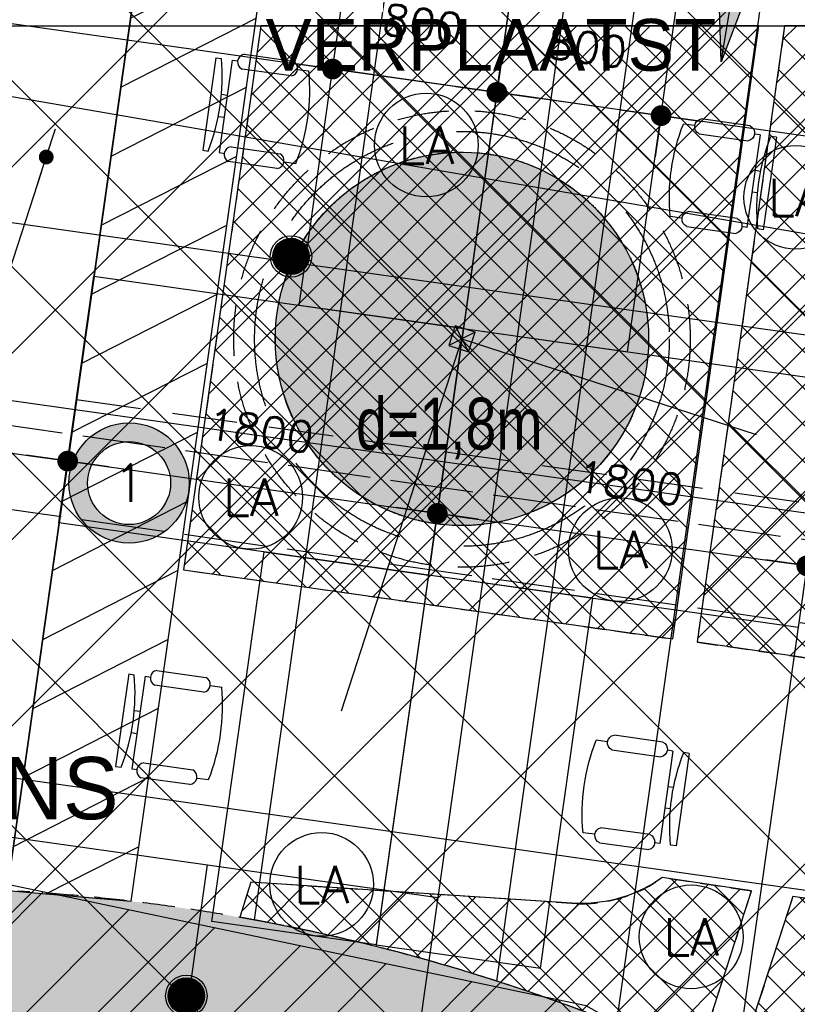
# Model space of a CAD drawing. Header units: millimetres. Extents: x -4107 to 114693, y -37499 to 54671.
# Tile 118 of 156: x 60447 to 64197, y 19553 to 24300. Entities that reach past the tile are written whole.
import ezdxf
from ezdxf.enums import TextEntityAlignment as Align

# ---------------------------------------------------------------- set-up
doc = ezdxf.new("R2010")
doc.units = ezdxf.units.MM
doc.header["$LTSCALE"] = 50
for name, pattern in [('09145_BK6_1_06$0$B0401', [18.75, 12.5, -6.25]), ('B0401', [7.5, 5, -2.5]), ('B0701', [3.75, 2.5, -1.25]), ('B0702', [4.6875, 3.125, -1.5625]), ('XREF_06_Vloergoot installaties$0$E_GOOT5', [10, 8, -2]), ('XREF_06_werkset$0$B0702', [4.6875, 3.125, -1.5625])]:
    doc.linetypes.add(name, pattern=pattern)
for name, color, linetype in [('ABT_ALTERNATIEF FOK_DAKLICHTEN', 4, 'Continuous'), ('ABT_studie daklichten', 1, 'Continuous'), ('ABT_VOORSTEL daklichten', 1, 'Continuous'), ('AL79----_INRGEBOUW', 5, 'Continuous'), ('AM$1A---_ALGEMEEN', 2, 'Continuous'), ('AV37----_DAKOPENING', 1, 'Continuous'), ('FOK_ BRANDSLANGHASPELS', 2, 'Continuous'), ('FOK_05---_TEKST_25', 2, 'Continuous'), ('FOK_08---_MAATVOERING', 2, 'Continuous'), ('FOK_22_BINNENWANDEN', 2, 'Continuous'), ('FOK_82_LOS MEUBILAIR', 1, 'Continuous'), ('XREF_06_PLAFOND$0$AA00VV4-_SOLID252', 254, 'Continuous'), ('XREF_06_PLAFOND$0$AA35RJ8-_HWOLCEMENT', 242, 'Continuous'), ('XREF_06_PLAFOND$0$AA45----_PLAFONDAFW', 1, 'Continuous'), ('XREF_06_PLAFOND$0$AI45----_PLAFONDAFW', 2, 'Continuous'), ('XREF_06_Sprinkler installatie$0$WL$1----', 3, 'Continuous'), ('XREF_06_Sprinkler installatie$0$WL524---', 4, 'Continuous'), ('XREF_06_Sprinkler installatie$0$WL570---_TOEVOER', 3, 'Continuous'), ('XREF_06_Sprinkler installatie$0$WL6516--', 4, 'Continuous'), ('XREF_06_verlichting$0$EL6311--', 3, 'Continuous'), ('XREF_06_Vloergoot installaties$0$EL6131--_VG', 3, 'Continuous'), ('XREF_06_Vloergoot installaties$0$EL6222--', 3, 'Continuous'), ('XREF_06_werkset$0$AI35----_PLAFONDS', 242, 'Continuous')]:
    doc.layers.add(name, color=color, linetype=linetype)
doc.layers.add('AL$8A---_ABT-HULP', color=241, linetype='Continuous', plot=False)
doc.styles.add('02_100', font='B-GBP.SHX', dxfattribs={"width": 0.8, "height": 250})
doc.styles.add('09145_BK6_1_06$0$02_100', font='ABTPR.SHX', dxfattribs={"width": 0.8, "height": 250})
doc.styles.add('FOK-DIM', font='romans.shx')
doc.styles.add('XREF_06_Sprinkler installatie$0$Standard', font='txt')
doc.styles.add('XREF_06_verlichting$0$BURO-018', font='simplex.shx', dxfattribs={"height": 180})
doc.styles.add('XREF_06_Vloergoot installaties$0$BURO-018', font='simplex.shx', dxfattribs={"height": 180})
doc.dimstyles.new('02_100', dxfattribs={"dimscale": 71.428571, "dimtxt": 2.5, "dimasz": 1, "dimexe": 2, "dimexo": 0, "dimgap": 1, "dimtad": 1, "dimdec": 0, "dimdsep": 46, "dimtxsty": '02_100', "dimblk": 'abt-dot-m', "dimcen": 1, "dimdle": 1, "dimclre": 256, "dimclrt": 7, "dimadec": 3, "dimazin": 0, "dimtfac": 1, "dimtdec": 4, "dimtix": 1, "dimtmove": 2, "dimatfit": 3, "dimldrblk": 'DOT', "dimfxl": 1, "dimtolj": 1, "dimtzin": 0, "dimarcsym": 0})
doc.dimstyles.new('FOK-100', dxfattribs={"dimscale": 100, "dimtxt": 1.5, "dimasz": 1, "dimexe": 2, "dimexo": 0, "dimgap": 2, "dimtad": 1, "dimdec": 0, "dimzin": 11, "dimdsep": 46, "dimtxsty": 'FOK-DIM', "dimblk1": 'DOT', "dimblk2": 'DOT', "dimsah": 1, "dimcen": 2.5, "dimclrd": 256, "dimclre": 256, "dimclrt": 256, "dimadec": 0, "dimazin": 0, "dimtfac": 1, "dimtdec": 0, "dimtix": 1, "dimtmove": 2, "dimatfit": 3, "dimldrblk": 'DOT', "dimfxl": 2, "dimtolj": 1, "dimtzin": 0, "dimarcsym": 0})
pattern_1 = [(45, (-86127.27, -22813.49), (-88.38835, 88.38835), []), (135, (-86127.27, -22813.49), (-88.38835, -88.38835), [])]

# ---------------------------------------------------------------- blocks, each defined once
blk = doc.blocks.new('XREF_06_Sprinkler installatie$0$SP-KOP02')
at = {"color": 0, "linetype": 'Continuous'}
for p, q in [((-0.875, -0.023), (0.023, 0.875)), ((-0.847, -0.219), (0.219, 0.847)), ((-0.843, 0.233), (-0.233, 0.843)), ((-0.786, -0.383), (0.383, 0.786)), ((-0.702, -0.523), (0.523, 0.702)), ((-0.595, -0.641), (0.641, 0.595)), ((-0.469, -0.739), (0.739, 0.469)), ((-0.32, -0.815), (0.815, 0.32)), ((-0.144, -0.863), (0.863, 0.144)), ((0.072, -0.872), (0.872, -0.072)), ((0.381, -0.788), (0.788, -0.381))]:
    blk.add_line(p, q, dxfattribs=at)
at = {"color": 0, "linetype": 'Continuous', "const_width": 0.875}
blk.add_lwpolyline([(-0.438, 0, 1), (0.438, 0, 1)], format="xyb", close=True, dxfattribs=at)
at = {"color": 0, "linetype": 'Continuous'}
for radius in [1, 0.875]:
    blk.add_circle((0, 0), radius, dxfattribs=at)
at = {"color": 0, "linetype": 'Continuous', "style": 'XREF_06_Sprinkler installatie$0$Standard', "flags": 1}
for tag, p in [('SP_MATCODE', (2, 2)), ('SP_TEMP', (2, -3)), ('SP_DOORL', (2, -5)), ('SP_KFACT', (2, -7)), ('SP_SPRHK', (2, -9)), ('SP_KLEP', (2, -11))]:
    blk.add_attdef(tag, p, '', height=1, dxfattribs=at)
blk = doc.blocks.new('XREF_06_Sprinkler installatie$0$LU-PIJL7')
at = {"color": 0, "linetype": 'Continuous'}
for p, q in [((-5, -1), (-5, 1)), ((-5, 1), (0, 0)), ((0, 0), (-15, 0)), ((0, 0), (-5, -1))]:
    blk.add_line(p, q, dxfattribs=at)
blk.add_solid([(-5, 1), (-5, -1), (0, 0)], dxfattribs=at)
blk = doc.blocks.new('XREF_06_Sprinkler installatie')
at = {"layer": 'XREF_06_Sprinkler installatie$0$WL$1----'}
h = blk.add_hatch(dxfattribs=at)
h.set_pattern_fill('JIS_WOOD', color=256, scale=500, style=0)
h.set_pattern_definition([(45, (0, -36464.7), (-250, 250), [])])
h.paths.add_polyline_path([(30743.8, 36094.7), (95370.7, 36094.7), (86389.5, -27327.7), (59723.1, -18673.6), (68740.5, 7763.6), (69241.7, 10785.2), (68849, 13405.9), (67638.6, 16023.5), (65645.6, 18159.9), (63178.4, 19545.4), (60388.2, 20131.5), (28895, 21976)], flags=16)
h.paths.add_polyline_path([(29853.9, 37108.7), (96538.4, 37108.7), (87224.3, -28664.7), (58653.6, -19392.5), (68002.1, 8015.3), (68349.5, 9912.5), (68461.1, 10706.3), (68321.4, 11469.3), (68229.8, 12765.7), (68109.2, 13218.5), (67906.9, 13527.4), (67399.1, 14920.6), (67172.5, 15065.3), (66709.9, 15980.2), (66021.2, 16693), (65104.6, 17592.2), (63974.8, 18325.8), (62832.6, 18841.7), (59822.5, 19383.9), (28023.7, 21252.6)])
blk.add_lwpolyline([(30743.8, 36094.7), (95370.7, 36094.7), (86389.5, -27327.7), (59723.1, -18673.6), (68740.5, 7763.6), (69241.7, 10785.2), (68849, 13405.9), (67638.6, 16023.5), (65645.6, 18159.9), (63178.4, 19545.4), (60388.2, 20131.5), (28895, 21976)], close=True, dxfattribs=at)
at = {"layer": 'XREF_06_Sprinkler installatie$0$WL524---'}
for p, q in [((63885.4, 30114.1), (62462.8, 20068.2)), ((58785.4, 23552), (70645.1, 21872.6)), ((58346.5, 20651.1), (61352.7, 20225.4)), ((61262.2, 19586), (61352.7, 20225.4)), ((61352.7, 20225.4), (62462.8, 20068.2)), ((62462.8, 20068.2), (62371.1, 19420.3))]:
    blk.add_line(p, q, dxfattribs=at)
at = {"layer": 'XREF_06_Sprinkler installatie$0$WL570---_TOEVOER', "xscale": 99.9999999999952, "yscale": 100, "zscale": 100, "rotation": 260.4989829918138}
blk.add_blockref('XREF_06_Sprinkler installatie$0$LU-PIJL7', (63829.1, 24096), dxfattribs=at)
at = {"layer": 'XREF_06_Sprinkler installatie$0$WL6516--', "xscale": 99.9999999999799, "yscale": 100, "zscale": 100, "rotation": 7.589429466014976}
for p in [(61755.1, 23158.7), (61250.3, 19594.2)]:
    blk.add_blockref('XREF_06_Sprinkler installatie$0$SP-KOP02', p, dxfattribs=at)
blk = doc.blocks.new('XREF_06_Vloergoot installaties$0$E00415')
at = {"linetype": 'Continuous'}
h = blk.add_hatch(color=0, dxfattribs=at)
edge = h.paths.add_edge_path()
edge.add_arc((0, 0), 2.9, 0, 360)
edge = h.paths.add_edge_path(flags=16)
edge.add_arc((0, 0), 2, 0, 360)
at = {"color": 0, "linetype": 'Continuous'}
for radius in [2.9, 2]:
    blk.add_circle((0, 0), radius, dxfattribs=at)
at = {"color": 0, "linetype": 'Continuous', "style": 'XREF_06_Vloergoot installaties$0$BURO-018'}
for tag, p in [('E_GKAST', (0, 8)), ('E_GROEP', (0, 5)), ('E_SGROEP', (4.5, 5))]:
    blk.add_attdef(tag, text='', height=1.8, dxfattribs=at).set_placement(p, align=Align.MIDDLE)
at = {"color": 0, "linetype": 'Continuous', "style": 'XREF_06_Vloergoot installaties$0$BURO-018', "flags": 1}
for tag, p in [('E_VERMCODE', (13, 5)), ('E_MATCODE', (0, 0))]:
    blk.add_attdef(tag, text='', height=1.8, dxfattribs=at).set_placement(p, align=Align.MIDDLE)
blk = doc.blocks.new('XREF_06_Vloergoot installaties')
at = {"layer": 'XREF_06_Vloergoot installaties$0$EL6131--_VG', "linetype": 'XREF_06_Vloergoot installaties$0$E_GOOT5'}
for p, q in [((49367.4, 23926.9), (72884.5, 20553)), ((48867.5, 23594.5), (72827.7, 20157))]:
    blk.add_line(p, q, dxfattribs=at)
at = {"layer": 'XREF_06_Vloergoot installaties$0$EL6222--'}
ref = blk.add_blockref('XREF_06_Vloergoot installaties$0$E00415', (60974.2, 22066.2), dxfattribs=dict(at, xscale=99.99999999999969, yscale=100, zscale=100, rotation=352.2551880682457))
ref.add_attrib('E_GROEP', '1', dxfattribs={"layer": '0', "color": 1, "linetype": 'Continuous', "height": 180, "style": 'XREF_06_Vloergoot installaties$0$BURO-018'}).set_placement((60974.2, 22066.2), align=Align.MIDDLE)
blk = doc.blocks.new('XREF_06_PLAFOND')
at = {"layer": 'XREF_06_PLAFOND$0$AA00VV4-_SOLID252'}
h = blk.add_hatch(color=256, dxfattribs=at)
edge = h.paths.add_edge_path()
edge.add_line((87220.1, -28652.8), (96531.3, 37099.7))
edge.add_line((96531.3, 37099.7), (29925.1, 37099.7))
edge.add_line((29925.1, 37099.7), (27765.5, 20607.3))
edge.add_line((27765.5, 20607.3), (31097.5, 20428.6))
edge.add_line((31097.5, 20428.6), (31103.1, 20519.4))
edge.add_line((31103.1, 20519.4), (31163, 20516.2))
edge.add_line((31163, 20516.2), (31182.2, 20829.6))
edge.add_line((31182.2, 20829.6), (60332.4, 19103.1))
edge.add_arc((59884.7, 10785.2), 8330, -18.83392, 86.91943, ccw=False)
edge.add_line((67768.7, 8096), (58457.3, -19218.5))
edge.add_line((58457.3, -19218.5), (58452.6, -19217))
edge.add_line((58452.6, -19217), (58423.3, -19307.3))
edge.add_line((58423.3, -19307.3), (87220.1, -28652.8))
edge = h.paths.add_edge_path(flags=16)
edge.add_arc((59884.7, 10785.2), 9330, 341.17597, 446.61048)
edge.add_line((60436.4, 20098.9), (31243.3, 21827.8))
edge.add_line((31243.3, 21827.8), (28955.1, 21950.5))
edge.add_line((28955.1, 21950.5), (30807, 36094.7))
edge.add_line((30807, 36094.7), (95373.9, 36094.7))
edge.add_line((95373.9, 36094.7), (86392.8, -27327.7))
edge.add_line((86392.8, -27327.7), (59702.3, -18665.8))
edge.add_line((59702.3, -18665.8), (68715.7, 7774.7))
at = {"layer": 'XREF_06_PLAFOND$0$AA35RJ8-_HWOLCEMENT'}
h = blk.add_hatch(dxfattribs=at)
h.set_pattern_fill('AR-SAND', color=3, scale=100, style=0)
h.set_pattern_definition([(37.5, (0, 0), (-6.29934, 192.68238), [0, -152, 0, -170, 0, -162.5]), (7.5, (0, 0), (176.9777, 282.2146), [0, -82, 0, -137, 0, -52.5]), (327.5, (-123, 0), (311.4142, 0.5659), [0, -50, 0, -180, 0, -235]), (317.5, (-123, 0), (300.6127, 87.7676), [0, -25, 0, -118, 0, -135])])
edge = h.paths.add_edge_path()
edge.add_line((43127, -14243.3), (58419.3, -19206.1))
edge.add_line((58419.3, -19206.1), (67730.9, 8108.9))
edge.add_arc((59883.2, 10784.2), 8291.1, 341.17601, 446.91022)
edge.add_line((60330.1, 19063.2), (33916.8, 20627.6))
edge.add_line((33916.8, 20627.6), (34420, 20584.8))
edge.add_line((34420, 20584.8), (35543.9, 20485.6))
edge.add_line((35543.9, 20485.6), (36683.3, 20381.7))
edge.add_line((36683.3, 20381.7), (37848.9, 20273.2))
edge.add_line((37848.9, 20273.2), (39050.9, 20148.3))
edge.add_line((39050.9, 20148.3), (40285.1, 19981.6))
edge.add_line((40285.1, 19981.6), (41548.6, 19763.1))
edge.add_line((41548.6, 19763.1), (42829.4, 19472.5))
edge.add_line((42829.4, 19472.5), (44122.5, 19109))
edge.add_line((44122.5, 19109), (45423.2, 18664.8))
edge.add_line((45423.2, 18664.8), (46722.2, 18132.5))
edge.add_line((46722.2, 18132.5), (48008.4, 17504))
edge.add_line((48008.4, 17504), (49268.4, 16772.4))
edge.add_line((49268.4, 16772.4), (50485.1, 15932))
edge.add_line((50485.1, 15932), (51639.9, 14978.6))
edge.add_line((51639.9, 14978.6), (52710, 13913.1))
edge.add_line((52710, 13913.1), (53675.1, 12736.9))
edge.add_line((53675.1, 12736.9), (54512.8, 11458.3))
edge.add_line((54512.8, 11458.3), (55208.8, 10080.1))
edge.add_line((55208.8, 10080.1), (55817.1, 8209.2))
edge.add_line((55817.1, 8209.2), (56064.8, 6685.2))
edge.add_line((56064.8, 6685.2), (56139.2, 5158.4))
edge.add_line((56139.2, 5158.4), (56050.4, 3639.5))
edge.add_line((56050.4, 3639.5), (55811.6, 2148.5))
edge.add_line((55811.6, 2148.5), (55438.3, 698.3))
edge.add_line((55438.3, 698.3), (54948.5, -697))
edge.add_line((54948.5, -697), (54359.8, -2029.7))
edge.add_line((54359.8, -2029.7), (53689, -3294.4))
edge.add_line((53689, -3294.4), (52951.5, -4489))
edge.add_line((52951.5, -4489), (52160.9, -5613.2))
edge.add_line((52160.9, -5613.2), (51328.7, -6667.7))
edge.add_line((51328.7, -6667.7), (50463.8, -7656))
edge.add_line((50463.8, -7656), (49570.4, -8575.7))
edge.add_line((49570.4, -8575.7), (48670.3, -9436.4))
edge.add_line((48670.3, -9436.4), (47771.6, -10244.3))
edge.add_line((47771.6, -10244.3), (46892.7, -11017.6))
edge.add_line((46892.7, -11017.6), (46032.2, -11771.8))
edge.add_line((46032.2, -11771.8), (45181.6, -12512.9))
edge.add_line((45181.6, -12512.9), (44331, -13249.4))
edge.add_line((44331, -13249.4), (43127, -14243.3))
h.paths.add_polyline_path([(59430.2, 12248.2), (59662.8, 12964.9), (60019.5, 12849.2), (59786.9, 12132.4)], flags=24)
h.paths.add_polyline_path([(60617.2, 10425.5), (61333.9, 10192.8), (61218.2, 9836.1), (60501.4, 10068.8)], flags=24)
at = {"layer": 'XREF_06_PLAFOND$0$AA45----_PLAFONDAFW'}
h = blk.add_hatch(dxfattribs=at)
h.set_pattern_fill('ANSI31', color=256, scale=2200, angle=342.02, style=0)
h.set_pattern_definition([(27.02, (0, 0), (-124.9329, 244.9832), [])])
h.paths.add_polyline_path([(60385.9, 20101.7), (60984.6, 20050.1), (63256.6, 36094.7), (62650.6, 36094.7)])
at = {"layer": 'XREF_06_PLAFOND$0$AI45----_PLAFONDAFW'}
h = blk.add_hatch(dxfattribs=at)
h.set_pattern_fill('_USER,_O', color=256, scale=1800, pattern_type=0)
h.set_pattern_definition([(351.94, (60508.5, -17546.5), (252.38, 1782.22), [])])
edge = h.paths.add_edge_path(flags=16)
edge.add_arc((41622.2, 26897.4), 5449.9, 0, 180)
edge.add_arc((41622.2, 26897.4), 5449.9, 180, 360)
h.paths.add_polyline_path([(49833.5, 30277.3), (51633.5, 30277.3), (51633.5, 27677.3), (49833.5, 27677.3)], flags=16)
edge = h.paths.add_edge_path(flags=16)
edge.add_arc((86127.3, 26613.5), 3800, 0, 180)
edge.add_arc((86127.3, 26613.5), 3800, 180, 360)
edge = h.paths.add_edge_path(flags=16)
edge.add_arc((74998.8, -10766.8), 5450, 0, 180)
edge.add_arc((74998.8, -10766.8), 5450, 180, 360)
edge = h.paths.add_edge_path()
edge.add_arc((59888.1, 10791.1), 9323.9, 341.24236, 446.62909)
edge.add_line((60436.4, 20098.9), (31243.3, 21827.8))
edge.add_line((31243.3, 21827.8), (28955.1, 21950.5))
edge.add_line((28955.1, 21950.5), (30807, 36094.7))
edge.add_line((30807, 36094.7), (95373.9, 36094.7))
edge.add_line((95373.9, 36094.7), (86392.8, -27327.7))
edge.add_line((86392.8, -27327.7), (59702.3, -18665.8))
edge.add_line((59702.3, -18665.8), (68716.8, 7792.9))
h = blk.add_hatch(dxfattribs=at)
h.set_pattern_fill('_USER,_O', color=256, scale=600, angle=90, pattern_type=0)
h.set_pattern_definition([(81.94, (95317.84, 35698.9), (-594.073, 84.126), [])])
edge = h.paths.add_edge_path(flags=16)
edge.add_arc((86127.3, 26613.5), 3800, 0, 360)
edge = h.paths.add_edge_path(flags=16)
edge.add_arc((74998.8, -10766.8), 5450, 0, 360)
edge = h.paths.add_edge_path(flags=16)
edge.add_arc((41622.2, 26897.4), 5449.9, 0, 360)
h.paths.add_polyline_path([(49933.5, 30177.3), (51533.5, 30177.3), (51533.5, 27777.3), (49933.5, 27777.3)], flags=16)
edge = h.paths.add_edge_path()
edge.add_arc((59888.1, 10791.1), 9323.9, 341.24236, 446.62909)
edge.add_line((60436.4, 20098.9), (31243.3, 21827.8))
edge.add_line((31243.3, 21827.8), (28955.1, 21950.5))
edge.add_line((28955.1, 21950.5), (30807, 36094.7))
edge.add_line((30807, 36094.7), (95373.9, 36094.7))
edge.add_line((95373.9, 36094.7), (86392.8, -27327.7))
edge.add_line((86392.8, -27327.7), (59702.3, -18665.8))
edge.add_line((59702.3, -18665.8), (68716.8, 7792.9))
at = {"layer": 'XREF_06_PLAFOND$0$AA45----_PLAFONDAFW'}
blk.add_lwpolyline([(60385.9, 20101.7), (60984.6, 20050.1), (63256.6, 36094.7), (62650.6, 36094.7)], close=True, dxfattribs=at)
blk = doc.blocks.new('abt-dot-m')
for p, q in [((-2, 0), (0, 0)), ((0, 0), (2, 0))]:
    blk.add_line(p, q)
at = {"color": 1, "const_width": 0.5}
blk.add_lwpolyline([(-0.25, 0, 1), (0.25, 0, 1)], format="xyb", close=True, dxfattribs=at)
blk = doc.blocks.new('*D37')
at = {"layer": 'AM$1A---_ALGEMEEN', "color": 0, "lineweight": -2}
blk.add_line((53664, 25238.7), (53984.8, 26227.1), dxfattribs=at)
at = {"layer": 'Defpoints', "color": 0}
for p in [(53472.6, 26468.4), (54006.8, 26295), (53107.8, 25344.1)]:
    blk.add_point(p, dxfattribs=at)
at = {"layer": 'AM$1A---_ALGEMEEN', "color": 0, "lineweight": -2, "xscale": 71.42857142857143, "yscale": 71.42857142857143, "zscale": 71.42857142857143}
for p, rotation in [((54006.8, 26295), 72.02000227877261), ((53642, 25170.8), 252.0200022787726)]:
    blk.add_blockref('abt-dot-m', p, dxfattribs=dict(at, rotation=rotation))
at = {"layer": 'AM$1A---_ALGEMEEN', "color": 7, "insert": (53637.6, 25793.5), "char_height": 250, "attachment_point": 5, "rotation": 72.02, "style": '02_100'}
blk.add_mtext('\\A1;1182', dxfattribs=at)
blk = doc.blocks.new('DOT')
at = {"color": 0}
blk.add_line((-2, 0), (2, 0), dxfattribs=at)
at = {"color": 0, "const_width": 0.5}
blk.add_lwpolyline([(-0.25, 0, 1), (0.25, 0, 1)], format="xyb", close=True, dxfattribs=at)
blk = doc.blocks.new('A$C012222C6')
at = {"color": 2, "linetype": '09145_BK6_1_06$0$B0401'}
blk.add_circle((4435.3, 26450.6), 1000, dxfattribs=at)
at = {"color": 2}
blk.add_circle((4435.3, 26450.6), 900, dxfattribs=at)
at = {"layer": 'Defpoints', "color": 252, "ltscale": 0.5}
blk.add_line((4435.3, 26450.6), (5853.8, 25990.2), dxfattribs=at)
at = {"layer": 'Defpoints', "color": 242}
blk.add_lwpolyline([(4372.3, 26418.5), (4467.4, 26387.6), (4498.3, 26482.7), (4403.2, 26513.6)], close=True, dxfattribs=at)
for points in [[(4403.2, 26513.6), (4467.4, 26387.6)], [(4498.3, 26482.7), (4372.3, 26418.5)]]:
    blk.add_lwpolyline(points, dxfattribs=at)
at = {"layer": 'Defpoints', "color": 252, "ltscale": 0.5}
blk.add_lwpolyline([(4435.3, 26450.6), (3852.9, 24656)], dxfattribs=at)
at = {"color": 7, "style": '09145_BK6_1_06$0$02_100', "width": 0.8}
blk.add_text('d=1,8m', height=250, dxfattribs=at).set_placement((3924.3, 25917))
blk = doc.blocks.new('A$C052E27F2')
at = {"layer": 'ABT_studie daklichten'}
h = blk.add_hatch(dxfattribs=at)
h.set_pattern_fill('ANSI37', color=256, scale=1000, style=0)
h.set_pattern_definition(pattern_1)
h.paths.add_polyline_path([(-22116.8, 1456.2), (-24517.6, 1456.2), (-24890.4, -1166.1), (-22531.1, -1499)])
h = blk.add_hatch(dxfattribs=at)
h.set_pattern_fill('ANSI37', color=256, scale=1000, style=0)
h.set_pattern_definition(pattern_1)
h.paths.add_polyline_path([(-19775.4, 1456.2), (-21991.5, 1456.2), (-22413.6, -1514.3), (-20243.2, -1826.8)])
h = blk.add_hatch(dxfattribs=at)
h.set_pattern_fill('ANSI37', color=256, scale=1000, style=0)
h.set_pattern_definition(pattern_1)
edge = h.paths.add_edge_path()
edge.add_line((-24565.4, -2671.8), (-24619.8, -2840.5))
edge.add_arc((-26242.5, -12028.3), 9330, 65.76315, 79.98355, ccw=False)
edge.add_line((-22412.5, -3520.7), (-22151.5, -2714.4))
edge.add_line((-22151.5, -2714.4), (-22581.7, -2650.3))
edge.add_arc((-22974, -2098.2), 677.3, 268.3073, 305.3887, ccw=False)
edge.add_line((-22994, -2775.2), (-24565.4, -2671.8))
h = blk.add_hatch(dxfattribs=at)
h.set_pattern_fill('ANSI37', color=256, scale=1000, style=0)
h.set_pattern_definition(pattern_1)
edge = h.paths.add_edge_path()
edge.add_line((-20432.8, -2954.4), (-21951.9, -2741))
edge.add_line((-21951.9, -2741), (-22232.7, -3604))
edge.add_arc((-26242.5, -12028.3), 9330, 49.89963, 64.54621, ccw=False)
edge.add_line((-20232.8, -4891.6), (-19894.8, -3842.1))
edge.add_line((-19894.8, -3842.1), (-20560.1, -3769.8))
edge.add_line((-20560.1, -3769.8), (-20432.8, -2954.4))
for points in [[(-22116.8, 1456.2), (-24517.6, 1456.2), (-24890.4, -1166.1), (-22531.1, -1499)], [(-19775.4, 1456.2), (-21991.5, 1456.2), (-22413.6, -1514.3), (-20243.2, -1826.8)]]:
    blk.add_lwpolyline(points, close=True, dxfattribs=at)
for points in [[(-24565.4, -2671.8), (-24619.8, -2840.5, -0.062128), (-22412.5, -3520.7), (-22151.5, -2714.4), (-22581.7, -2650.3, -0.163225), (-22994, -2775.2), (-24565.4, -2671.8)], [(-20432.8, -2954.4), (-21951.9, -2741), (-22232.7, -3604, -0.063995), (-20232.8, -4891.6), (-19894.8, -3842.1), (-20560.1, -3769.8), (-20432.8, -2954.4)]]:
    blk.add_lwpolyline(points, format="xyb", close=True, dxfattribs=at)
blk = doc.blocks.new('XREF_06_verlichting$0$1115B3A')
at = {"color": 0, "linetype": 'Continuous'}
blk.add_circle((0, 0), 2.5, dxfattribs=at)
at = {"color": 0, "linetype": 'Continuous', "style": 'XREF_06_verlichting$0$BURO-018'}
for tag, p in [('E_GKAST', (0, 8)), ('E_GROEP', (0, 5)), ('E_SGROEP', (4.5, 5)), ('E_ARMCODE', (0, 0)), ('E_SLET', (4.5, -1))]:
    blk.add_attdef(tag, text='', height=1.8, dxfattribs=at).set_placement(p, align=Align.MIDDLE)
blk = doc.blocks.new('XREF_06_verlichting')
at = {"layer": 'XREF_06_verlichting$0$EL6311--'}
ref = blk.add_blockref('XREF_06_verlichting$0$1115B3A', (62407.4, 23695.6), dxfattribs=dict(at, xscale=100, yscale=100, zscale=100))
ref.add_attrib('E_ARMCODE', 'LA', dxfattribs={"layer": '0', "color": 1, "linetype": 'Continuous', "height": 180, "style": 'XREF_06_verlichting$0$BURO-018'}).set_placement((62407.4, 23695.6), align=Align.MIDDLE)
ref = blk.add_blockref('XREF_06_verlichting$0$1115B3A', (64189.6, 23443.3), dxfattribs=dict(at, xscale=100, yscale=100, zscale=100))
ref.add_attrib('E_ARMCODE', 'LA', dxfattribs={"layer": '0', "color": 1, "linetype": 'Continuous', "height": 180, "style": 'XREF_06_verlichting$0$BURO-018'}).set_placement((64189.6, 23443.3), align=Align.MIDDLE)
ref = blk.add_blockref('XREF_06_verlichting$0$1115B3A', (61560.9, 21997.6), dxfattribs=dict(at, xscale=100, yscale=100, zscale=100))
ref.add_attrib('E_ARMCODE', 'LA', dxfattribs={"layer": '0', "color": 1, "linetype": 'Continuous', "height": 180, "style": 'XREF_06_verlichting$0$BURO-018'}).set_placement((61560.9, 21997.6), align=Align.MIDDLE)
ref = blk.add_blockref('XREF_06_verlichting$0$1115B3A', (63343.2, 21745.2), dxfattribs=dict(at, xscale=100, yscale=100, zscale=100))
ref.add_attrib('E_ARMCODE', 'LA', dxfattribs={"layer": '0', "color": 1, "linetype": 'Continuous', "height": 180, "style": 'XREF_06_verlichting$0$BURO-018'}).set_placement((63343.2, 21745.2), align=Align.MIDDLE)
ref = blk.add_blockref('XREF_06_verlichting$0$1115B3A', (61902.6, 20131.2), dxfattribs=dict(at, xscale=100, yscale=100, zscale=100))
ref.add_attrib('E_ARMCODE', 'LA', dxfattribs={"layer": '0', "color": 1, "linetype": 'Continuous', "height": 180, "style": 'XREF_06_verlichting$0$BURO-018'}).set_placement((61902.6, 20131.2), align=Align.MIDDLE)
ref = blk.add_blockref('XREF_06_verlichting$0$1115B3A', (63684.9, 19878.8), dxfattribs=dict(at, xscale=100, yscale=100, zscale=100))
ref.add_attrib('E_ARMCODE', 'LA', dxfattribs={"layer": '0', "color": 1, "linetype": 'Continuous', "height": 180, "style": 'XREF_06_verlichting$0$BURO-018'}).set_placement((63684.9, 19878.8), align=Align.MIDDLE)
blk = doc.blocks.new('WP 1600-800')
at = {"linetype": 'Continuous'}
for p, q in [((701.5, 1636.1), (940, 1636.1)), ((569, 1600.1), (595.5, 1600.1)), ((569, 1600.1), (569, 1149.6)), ((648.5, 1600.1), (675, 1600.1)), ((648.5, 1600.1), (648.5, 1149.6)), ((966.5, 1600.1), (1022, 1600.1)), ((940, 1564.1), (701.5, 1564.1)), ((648.5, 1427.8), (620.3, 1427.8)), ((620.9, 1321.8), (648.5, 1321.8)), ((569, 1149.6), (595.5, 1149.6)), ((648.5, 1149.6), (675, 1149.6)), ((701.5, 1185.6), (940, 1185.6)), ((966.5, 1149.6), (1022, 1149.6)), ((935.6, 1113), (697.1, 1113))]:
    blk.add_line(p, q, dxfattribs=at)
blk.add_lwpolyline([(1133.9, 2274.8), (1933.9, 2274.8), (1933.9, 474.8), (1133.9, 474.8)], close=True)
for centre, radius, start, end in [((712.7, 1600.1), 37.7, 107.2856, 252.7144), ((928.8, 1600.1), 37.7, 287.2856, 72.7144), ((-348.6, 1374.8), 970.6, 346.5803, 13.4197), ((77.9, 1374.8), 970.6, 346.5803, 13.4197), ((710.9, 1148.6), 38.2, 104.3544, 248.7073), ((926.1, 1150), 38.2, 284.3544, 68.7073)]:
    blk.add_arc(centre, radius, start, end, dxfattribs=at)
blk = doc.blocks.new('XREF_06_werkset')
at = {"layer": 'XREF_06_werkset$0$AI35----_PLAFONDS', "linetype": 'XREF_06_werkset$0$B0702'}
blk.add_lwpolyline([(68715.7, 7774.7), (59702.3, -18665.8), (86392.8, -27327.7), (95373.9, 36094.7), (30807, 36094.7), (28955, 21950.5), (31243.3, 21827.8), (60436.4, 20098.9, -0.495504)], format="xyb", close=True, dxfattribs=at)
blk = doc.blocks.new('*D76')
at = {"layer": 'Defpoints', "color": 0}
for p in [(58333.2, 22504.1), (60678.1, 22172.1), (60678.1, 22172.1)]:
    blk.add_point(p, dxfattribs=at)
at = {"layer": 'FOK_08---_MAATVOERING', "lineweight": -2}
for p, q in [((58333.2, 22504.1), (58361.3, 22702.2)), ((58432.2, 22490.1), (60579.1, 22186.1)), ((60678.1, 22172.1), (60706.1, 22370.1))]:
    blk.add_line(p, q, dxfattribs=at)
at = {"layer": 'FOK_08---_MAATVOERING', "lineweight": -2, "xscale": 100, "yscale": 100, "zscale": 100}
for p, rotation in [((58333.2, 22504.1), 171.9400000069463), ((60678.1, 22172.1), 351.9400000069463)]:
    blk.add_blockref('DOT', p, dxfattribs=dict(at, rotation=rotation))
at = {"layer": 'FOK_08---_MAATVOERING', "insert": (59544.2, 22610.4), "char_height": 150, "attachment_point": 5, "rotation": 351.94, "style": 'FOK-DIM'}
blk.add_mtext('\\A1;2368', dxfattribs=at)
blk = doc.blocks.new('*D77')
at = {"layer": 'Defpoints', "color": 0}
for p in [(60678.1, 22172.1), (62460.3, 21919.7), (62460.3, 21919.7)]:
    blk.add_point(p, dxfattribs=at)
at = {"layer": 'FOK_08---_MAATVOERING', "lineweight": -2}
for p, q in [((60678.1, 22172.1), (60706.1, 22370.1)), ((60777.1, 22158.1), (62361.3, 21933.7)), ((62460.3, 21919.7), (62488.3, 22117.7))]:
    blk.add_line(p, q, dxfattribs=at)
at = {"layer": 'FOK_08---_MAATVOERING', "lineweight": -2, "xscale": 100, "yscale": 100, "zscale": 100}
for p, rotation in [((60678.1, 22172.1), 171.9400000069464), ((62460.3, 21919.7), 351.9400000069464)]:
    blk.add_blockref('DOT', p, dxfattribs=dict(at, rotation=rotation))
at = {"layer": 'FOK_08---_MAATVOERING', "insert": (61607.8, 22318.2), "char_height": 150, "attachment_point": 5, "rotation": 351.94, "style": 'FOK-DIM'}
blk.add_mtext('\\A1;1800', dxfattribs=at)
blk = doc.blocks.new('*D78')
at = {"layer": 'Defpoints', "color": 0}
for p in [(64242.5, 21667.3), (65381.2, 21506.1), (65381.2, 21506.1)]:
    blk.add_point(p, dxfattribs=at)
at = {"layer": 'FOK_08---_MAATVOERING', "lineweight": -2}
for p, q in [((64242.5, 21667.3), (64270.6, 21865.4)), ((65381.2, 21506.1), (65409.2, 21704.1)), ((64341.5, 21653.3), (65282.1, 21520.1))]:
    blk.add_line(p, q, dxfattribs=at)
at = {"layer": 'FOK_08---_MAATVOERING', "lineweight": -2, "xscale": 100, "yscale": 100, "zscale": 100}
for p, rotation in [((64242.5, 21667.3), 171.9400000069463), ((65381.2, 21506.1), 351.9400000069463)]:
    blk.add_blockref('DOT', p, dxfattribs=dict(at, rotation=rotation))
at = {"layer": 'FOK_08---_MAATVOERING', "insert": (64850.4, 21859), "char_height": 150, "attachment_point": 5, "rotation": 351.94, "style": 'FOK-DIM'}
blk.add_mtext('\\A1;1150', dxfattribs=at)
blk = doc.blocks.new('A$C4D8164B4')
at = {"layer": 'FOK_ BRANDSLANGHASPELS', "color": 2}
blk.add_circle((20000, 20000), 20000, dxfattribs=at)
blk = doc.blocks.new('*D179')
at = {"layer": 'Defpoints', "color": 0}
for p in [(62460.3, 21919.7), (64242.5, 21667.3), (64242.5, 21667.3)]:
    blk.add_point(p, dxfattribs=at)
at = {"layer": 'FOK_08---_MAATVOERING', "lineweight": -2}
for p, q in [((62460.3, 21919.7), (62488.3, 22117.7)), ((62559.3, 21905.7), (64143.5, 21681.4)), ((64242.5, 21667.3), (64270.6, 21865.4))]:
    blk.add_line(p, q, dxfattribs=at)
at = {"layer": 'FOK_08---_MAATVOERING', "lineweight": -2, "xscale": 100, "yscale": 100, "zscale": 100}
for p, rotation in [((62460.3, 21919.7), 171.9400000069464), ((64242.5, 21667.3), 351.9400000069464)]:
    blk.add_blockref('DOT', p, dxfattribs=dict(at, rotation=rotation))
at = {"layer": 'FOK_08---_MAATVOERING', "insert": (63390, 22065.8), "char_height": 150, "attachment_point": 5, "rotation": 351.94, "style": 'FOK-DIM'}
blk.add_mtext('\\A1;1800', dxfattribs=at)
blk = doc.blocks.new('*D186')
at = {"layer": 'Defpoints', "color": 0}
for p in [(61955.7, 24061.9), (61955.7, 24061.9), (62747.8, 23949.7)]:
    blk.add_point(p, dxfattribs=at)
at = {"layer": 'FOK_08---_MAATVOERING', "lineweight": -2}
for p, q in [((61955.7, 24061.9), (61983.7, 24259.9)), ((62648.8, 23963.7), (62054.7, 24047.9)), ((62747.8, 23949.7), (62719.7, 23751.7))]:
    blk.add_line(p, q, dxfattribs=at)
at = {"layer": 'FOK_08---_MAATVOERING', "lineweight": -2, "xscale": 100, "yscale": 100, "zscale": 100}
for p, rotation in [((61955.7, 24061.9), 171.940000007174), ((62747.8, 23949.7), 351.9400000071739)]:
    blk.add_blockref('DOT', p, dxfattribs=dict(at, rotation=rotation))
at = {"layer": 'FOK_08---_MAATVOERING', "insert": (62390.3, 24278.1), "char_height": 150, "attachment_point": 5, "rotation": 351.94, "style": 'FOK-DIM'}
blk.add_mtext('\\A1;800', dxfattribs=at)
blk = doc.blocks.new('*D187')
at = {"layer": 'Defpoints', "color": 0}
for p in [(62747.8, 23949.7), (62747.8, 23949.7), (63539.9, 23837.5)]:
    blk.add_point(p, dxfattribs=at)
at = {"layer": 'FOK_08---_MAATVOERING', "lineweight": -2}
for p, q in [((62747.8, 23949.7), (62775.8, 24147.7)), ((63440.9, 23851.6), (62846.8, 23935.7)), ((63539.9, 23837.5), (63511.8, 23639.5))]:
    blk.add_line(p, q, dxfattribs=at)
at = {"layer": 'FOK_08---_MAATVOERING', "lineweight": -2, "xscale": 100, "yscale": 100, "zscale": 100}
for p, rotation in [((62747.8, 23949.7), 171.940000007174), ((63539.9, 23837.5), 351.9400000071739)]:
    blk.add_blockref('DOT', p, dxfattribs=dict(at, rotation=rotation))
at = {"layer": 'FOK_08---_MAATVOERING', "insert": (63182.4, 24165.9), "char_height": 150, "attachment_point": 5, "rotation": 351.94, "style": 'FOK-DIM'}
blk.add_mtext('\\A1;800', dxfattribs=at)
blk = doc.blocks.new('A$C125E5D54')
at = {"layer": 'AL$8A---_ABT-HULP'}
blk.add_lwpolyline([(52277.4, 26856.2), (62037.6, 25171.1), (73748, 24417.8)], dxfattribs=at)
at = {"layer": 'AL79----_INRGEBOUW'}
blk.add_lwpolyline([(46829, 26926.8), (75188.6, 26926.8), (70709.4, -4704.3), (66069, -3198.3, 0.045963), (65329.3, -3631.1), (65970.1, -3839.1), (65466.9, -5389.5), (64012.3, -4917.4, 0.097793), (63136.2, -6822.4), (56233.9, -4582.3), (61437.6, 10672.5, 0.49721), (53779.3, 22009.8), (50870.6, 22181.6, 0.048757), (46829, 26926.8)], format="xyb", close=True, dxfattribs=at)
at = {"layer": 'AV37----_DAKOPENING', "linetype": 'B0701', "ltscale": 0.8}
for points in [[(57442.8, 26926.8), (55041.9, 26926.8), (54669.1, 24304.6), (57028.4, 23971.6)], [(59784.2, 26926.8), (57568, 26926.8), (57145.9, 23956.3), (59316.4, 23643.8)]]:
    blk.add_lwpolyline(points, close=True, dxfattribs=at)
for points in [[(54994.1, 22798.9), (54939.8, 22630.1, -0.062128), (57147, 21949.9), (57408, 22756.2), (56977.8, 22820.3, -0.163225), (56565.6, 22695.5), (54994.1, 22798.9)], [(59126.7, 22516.2), (57607.6, 22729.6), (57326.9, 21866.7, -0.063995), (59326.7, 20579), (59664.8, 21628.6), (58999.4, 21700.8), (59126.7, 22516.2)]]:
    blk.add_lwpolyline(points, format="xyb", close=True, dxfattribs=at)
at = {"layer": 'AM$1A---_ALGEMEEN'}
dim = blk.add_aligned_dim(p1=(53107.8, 25344.1), p2=(53472.6, 26468.4), distance=-561.6, dimstyle='02_100', override={"dimse1": 1, "dimse2": 1}, dxfattribs=at)
dim.commit()
dim.dimension.update_dxf_attribs({"geometry": '*D37', "text_midpoint": (53637.6, 25793.5)})

msp = doc.modelspace()

# ---------------------------------------------------------------- hatches: boundary and pattern name
at = {"layer": 'ABT_ALTERNATIEF FOK_DAKLICHTEN'}
h = msp.add_hatch(color=253, dxfattribs=at)
edge = h.paths.add_edge_path()
edge.add_arc((62579.5, 22761.2), 900.2, 0, 360)
at = {"layer": 'FOK_08---_MAATVOERING'}
h = msp.add_hatch(dxfattribs=at)
h.set_pattern_fill('ANSI37', color=254, scale=200, style=0)
edge = h.paths.add_edge_path()
edge.add_line((65844.8, 24773.4), (48102.6, 27285.8))
edge.add_line((48102.6, 27285.8), (47090.4, 20137.8))
edge.add_line((47090.4, 20137.8), (60392, 19350.2))
edge.add_arc((59884.9, 10785.6), 8579.5, 54.60356, 86.61135, ccw=False)
edge.add_line((64854.4, 17779.4), (65844.8, 24773.4))

# ---------------------------------------------------------------- linework, layer by layer
at = {"layer": 'ABT_ALTERNATIEF FOK_DAKLICHTEN', "linetype": 'B0401'}
msp.add_circle((62579.5, 22761.2), 1100.8, dxfattribs=at)
at = {"layer": 'ABT_ALTERNATIEF FOK_DAKLICHTEN'}
msp.add_circle((62579.5, 22761.2), 900.2, dxfattribs=at)
at = {"layer": 'FOK_82_LOS MEUBILAIR', "color": 253, "linetype": 'B0702', "ltscale": 2}
for p, q in [((60720.2, 22469.2), (62502.4, 22216.9)), ((62502.4, 22216.9), (64284.6, 21964.5))]:
    msp.add_line(p, q, dxfattribs=at)
at = {"layer": 'FOK_82_LOS MEUBILAIR'}
for points in [[(62418.2, 21622.7), (60636, 21875.2), (60804.3, 23063.3), (62586.5, 22810.8), (62418.2, 21622.7)], [(64200.4, 21370.1), (62418.2, 21622.6), (62586.5, 22810.7), (64368.7, 22558.2), (64200.4, 21370.1)]]:
    msp.add_lwpolyline(points, dxfattribs=at)
at = {"layer": 'FOK_82_LOS MEUBILAIR', "linetype": 'B0401', "ltscale": 0.5}
msp.add_circle((62579.5, 22761.2), 900.2, dxfattribs=at)

# ---------------------------------------------------------------- block references
for name in ['XREF_06_werkset', 'XREF_06_PLAFOND', 'XREF_06_PLAFOND', 'XREF_06_Sprinkler installatie', 'XREF_06_Sprinkler installatie', 'XREF_06_Vloergoot installaties', 'XREF_06_Vloergoot installaties']:
    msp.add_blockref(name, (0, 0))
at = {"layer": 'ABT_studie daklichten'}
msp.add_blockref('A$C052E27F2', (86127.3, 22814.7), dxfattribs=at)
at = {"layer": 'ABT_VOORSTEL daklichten', "color": 2}
msp.add_blockref('A$C125E5D54', (6567.8, -2657.1), dxfattribs=at)
at = {"layer": 'ABT_VOORSTEL daklichten'}
msp.add_blockref('A$C012222C6', (58144.2, -3689.4), dxfattribs=at)
at = {"layer": 'FOK_22_BINNENWANDEN', "color": 5}
for p in [(41313.6, 11409.4), (62903.1, -17201.9)]:
    msp.add_blockref('A$C4D8164B4', p, dxfattribs=at)
at = {"layer": 'FOK_22_BINNENWANDEN'}
msp.add_blockref('XREF_06_verlichting', (0, 0), dxfattribs=at)
at = {"layer": 'FOK_82_LOS MEUBILAIR'}
for p, rotation in [((60605.1, 22611.8), 351.9399999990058), ((60184.5, 19641.5), 351.9399999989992)]:
    msp.add_blockref('WP 1600-800', p, dxfattribs=dict(at, rotation=rotation))
at = {"layer": 'FOK_82_LOS MEUBILAIR', "xscale": -1}
for p, rotation in [((64434.7, 22069.5), 351.9399999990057), ((64014.1, 19099.2), 351.9399999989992)]:
    msp.add_blockref('WP 1600-800', p, dxfattribs=dict(at, rotation=rotation))

# ---------------------------------------------------------------- texts
at = {"layer": 'ABT_ALTERNATIEF FOK_DAKLICHTEN', "insert": (61632.4, 24720.4), "char_height": 250, "width": 57960.996, "attachment_point": 1}
msp.add_mtext('{\\fCentury Gothic|b0|i0|c0|p34;TOEGEVOEGD / \\PVERPLAATST}', dxfattribs=at)
at = {"layer": 'FOK_05---_TEKST_25', "insert": (57936.6, 20745.7), "char_height": 300, "width": 57960.996, "attachment_point": 1}
msp.add_mtext('{\\fCentury Gothic|b0|i0|c0|p34;CAD-STATIONS}', dxfattribs=at)

# ---------------------------------------------------------------- dimensions: what is measured, and where the dimension line sits
at = {"layer": 'FOK_08---_MAATVOERING'}
for base, p1, p2, angle, picture, middle in [((61955.7, 24061.9), (62747.8, 23949.7), (61955.7, 24061.9), 351.94, '*D186', (62390.3, 24278.1)), ((62747.8, 23949.7), (63539.9, 23837.5), (62747.8, 23949.7), 351.94, '*D187', (63182.4, 24165.9)), ((60678.1, 22172.1), (58333.2, 22504.1), (60678.1, 22172.1), 171.94, '*D76', (59544.2, 22610.4)), ((62460.3, 21919.7), (60678.1, 22172.1), (62460.3, 21919.7), 171.94, '*D77', (61607.8, 22318.2)), ((64242.5, 21667.3), (62460.3, 21919.7), (64242.5, 21667.3), 171.94, '*D179', (63390, 22065.8)), ((65381.2, 21506.1), (64242.5, 21667.3), (65381.2, 21506.1), 171.94, '*D78', (64850.4, 21859))]:
    dim = msp.add_linear_dim(base=base, p1=p1, p2=p2, angle=angle, dimstyle='FOK-100', dxfattribs=at)
    dim.commit()
    dim.dimension.update_dxf_attribs({"geometry": picture, "text_midpoint": middle})

doc.saveas('drawing.dxf')
